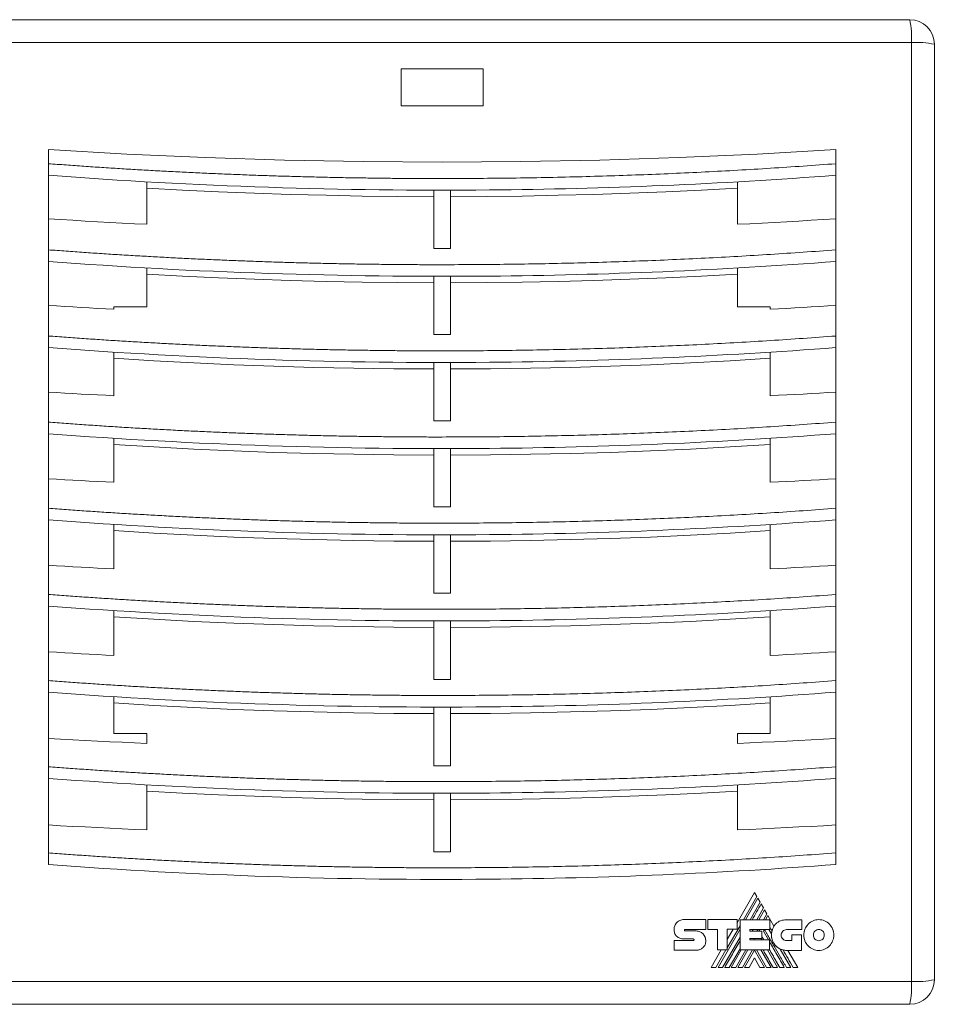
# Model space of a CAD drawing. Header units: millimetres. Extents: x 39 to 388, y 33 to 266.
# Tile 5 of 6: x 162 to 274, y 146 to 266. Entities that reach past the tile are written whole.
import ezdxf

# ---------------------------------------------------------------- set-up
doc = ezdxf.new("R2010")
doc.units = ezdxf.units.MM

msp = doc.modelspace()

# ---------------------------------------------------------------- linework, layer by layer
at = {"color": 7, "linetype": 'Continuous', "lineweight": 15}
for p, q in [((156.95, 265.55), (270.95, 265.55)), ((271.16, 262.76), (156.73, 262.76)), ((271.16, 148.34), (271.16, 262.76)), ((273.95, 262.55), (273.95, 148.55)), ((218.95, 259.55), (208.95, 259.55)), ((208.95, 259.55), (208.95, 255.05)), ((218.95, 255.05), (218.95, 259.55)), ((208.95, 255.05), (218.95, 255.05)), ((165.95, 249.71), (165.95, 248)), ((261.95, 249.71), (261.95, 248)), ((165.95, 248), (165.95, 246.59)), ((261.95, 248), (261.95, 246.59)), ((165.95, 246.59), (165.95, 239.18)), ((261.95, 239.18), (261.95, 246.59)), ((177.95, 240.62), (177.95, 245.79)), ((249.95, 245.79), (249.95, 240.62)), ((212.95, 237.68), (212.95, 244.78)), ((214.95, 244.78), (214.95, 237.68)), ((165.95, 239.18), (165.95, 237.5)), ((261.95, 239.18), (261.95, 237.5)), ((165.95, 237.5), (165.95, 236.09)), ((261.95, 237.5), (261.95, 236.09)), ((165.95, 236.09), (165.95, 228.66)), ((177.95, 230.55), (177.95, 235.29)), ((249.95, 235.29), (249.95, 230.55)), ((261.95, 228.66), (261.95, 236.09)), ((212.95, 227.17), (212.95, 234.28)), ((214.95, 234.28), (214.95, 227.17)), ((173.95, 230.55), (177.95, 230.55)), ((249.95, 230.55), (253.95, 230.55)), ((165.95, 228.66), (165.95, 227)), ((261.95, 228.66), (261.95, 227)), ((165.95, 227), (165.95, 225.59)), ((261.95, 227), (261.95, 225.59)), ((165.95, 225.59), (165.95, 218.13)), ((173.95, 219.72), (173.95, 225.03)), ((253.95, 225.03), (253.95, 219.72)), ((261.95, 218.13), (261.95, 225.59)), ((212.95, 216.66), (212.95, 223.78)), ((214.95, 223.78), (214.95, 216.66)), ((165.95, 218.13), (165.95, 216.5)), ((261.95, 218.13), (261.95, 216.5)), ((165.95, 216.5), (165.95, 215.09)), ((261.95, 216.5), (261.95, 215.09)), ((165.95, 215.09), (165.95, 207.6)), ((261.95, 207.6), (261.95, 215.09)), ((173.95, 209.17), (173.95, 214.53)), ((253.95, 214.53), (253.95, 209.17)), ((212.95, 206.16), (212.95, 213.28)), ((214.95, 213.28), (214.95, 206.16)), ((165.95, 207.6), (165.95, 206)), ((261.95, 207.6), (261.95, 206)), ((165.95, 206), (165.95, 204.59)), ((261.95, 206), (261.95, 204.59)), ((165.95, 204.59), (165.95, 197.07)), ((173.95, 198.62), (173.95, 204.03)), ((253.95, 204.03), (253.95, 198.62)), ((261.95, 197.07), (261.95, 204.59)), ((212.95, 195.65), (212.95, 202.78)), ((214.95, 202.78), (214.95, 195.65)), ((165.95, 197.07), (165.95, 195.5)), ((261.95, 197.07), (261.95, 195.5)), ((165.95, 195.5), (165.95, 194.09)), ((261.95, 195.5), (261.95, 194.09)), ((165.95, 194.09), (165.95, 186.55)), ((173.95, 188.07), (173.95, 193.53)), ((253.95, 193.53), (253.95, 188.07)), ((261.95, 186.55), (261.95, 194.09)), ((212.95, 185.14), (212.95, 192.28)), ((214.95, 192.28), (214.95, 185.14)), ((165.95, 186.55), (165.95, 185)), ((261.95, 186.55), (261.95, 185)), ((165.95, 185), (165.95, 183.59)), ((261.95, 185), (261.95, 183.59)), ((165.95, 183.59), (165.95, 176.02)), ((173.95, 178.55), (173.95, 183.03)), ((253.95, 183.03), (253.95, 178.55)), ((261.95, 176.02), (261.95, 183.59)), ((212.95, 174.63), (212.95, 181.78)), ((214.95, 181.78), (214.95, 174.63)), ((177.95, 178.55), (173.95, 178.55)), ((177.95, 177.35), (177.95, 178.55)), ((249.95, 178.55), (249.95, 177.35)), ((253.95, 178.55), (249.95, 178.55)), ((165.95, 176.02), (165.95, 174.5)), ((261.95, 176.02), (261.95, 174.5)), ((165.95, 174.5), (165.95, 173.09)), ((261.95, 174.5), (261.95, 173.09)), ((165.95, 173.09), (165.95, 165.5)), ((261.95, 165.5), (261.95, 173.09)), ((177.95, 166.8), (177.95, 172.29)), ((249.95, 172.29), (249.95, 166.8)), ((212.95, 164.12), (212.95, 171.28)), ((214.95, 171.28), (214.95, 164.12)), ((165.95, 165.5), (165.95, 164)), ((261.95, 165.5), (261.95, 164)), ((165.95, 164), (165.95, 162.59)), ((261.95, 164), (261.95, 162.59)), ((252.03, 159.18), (249.9, 155.49)), ((250.68, 155.86), (252.32, 158.69)), ((252.44, 158.47), (250.93, 155.86)), ((251.49, 155.86), (252.72, 157.99)), ((253.65, 156.37), (253.36, 155.86)), ((254.4, 155.08), (253.65, 156.37)), ((246.08, 155.88), (243.4, 155.88)), ((253.89, 155.86), (250.26, 155.86)), ((257.79, 155.85), (255.92, 155.85)), ((250.26, 154.69), (247.58, 150.05)), ((248.13, 150.05), (250.26, 153.73)), ((248.71, 154.69), (249.9, 154.69)), ((252.91, 154.47), (251.47, 154.47)), ((255.92, 154.65), (257.79, 154.65)), ((244.58, 153.31), (242.22, 153.31)), ((253.87, 153.39), (251.47, 153.39)), ((242.22, 152.13), (244.92, 152.13)), ((247.98, 152.18), (246.75, 150.05)), ((247.33, 150.05), (248.55, 152.18)), ((247.5, 152.18), (248.71, 152.18)), ((250.26, 152.18), (253.87, 152.18)), ((252.26, 152.18), (253.5, 150.05)), ((254.85, 150.05), (253.62, 152.18)), ((255.93, 152.12), (257.75, 152.12)), ((156.73, 148.34), (271.16, 148.34)), ((270.95, 145.55), (156.95, 145.55))]:
    msp.add_line(p, q, dxfattribs=at)
at = {"color": 7, "linetype": 'Continuous', "lineweight": 0}
for p, q in [((173.95, 230.27), (173.95, 230.55)), ((253.95, 230.55), (253.95, 230.27)), ((252.32, 158.69), (252.03, 159.18)), ((252.72, 157.99), (252.44, 158.47)), ((252.3, 155.86), (253.12, 157.29)), ((253.12, 157.29), (252.84, 157.78)), ((253.25, 157.08), (252.55, 155.86)), ((253.11, 155.86), (253.53, 156.58)), ((253.53, 156.58), (253.25, 157.08)), ((246.08, 154.68), (246.08, 155.88)), ((249.9, 155.87), (246.34, 155.87)), ((246.34, 155.87), (246.34, 154.68)), ((248.71, 152.45), (250.26, 155.13)), ((249.9, 154.69), (249.9, 155.87)), ((250.26, 155.86), (250.26, 152.18)), ((253.89, 154.67), (253.89, 155.86)), ((257.79, 154.65), (257.79, 155.85)), ((242.22, 154.67), (242.22, 154.67)), ((242.22, 154.67), (242.22, 154.67)), ((243.55, 154.68), (246.08, 154.68)), ((244.92, 154.49), (243.56, 154.49)), ((246.34, 154.68), (247.5, 154.68)), ((247.5, 154.68), (247.5, 152.18)), ((248.71, 152.18), (248.71, 154.69)), ((249.44, 154.69), (248.71, 153.44)), ((251.47, 154.67), (253.89, 154.67)), ((251.47, 154.47), (251.47, 154.67)), ((251.86, 154.67), (251.75, 154.47)), ((252.31, 154.47), (252.42, 154.67)), ((252.67, 154.67), (252.56, 154.47)), ((252.91, 153.57), (252.91, 154.47)), ((253.11, 154.46), (253.23, 154.67)), ((253.73, 153.39), (253.11, 154.46)), ((253.73, 153.39), (253.11, 154.46)), ((254.11, 154.12), (253.79, 154.67)), ((257.75, 154.02), (256.56, 154.02)), ((256.56, 154.02), (256.56, 153.31)), ((257.75, 152.12), (257.75, 154.02)), ((242.22, 153.31), (242.22, 152.13)), ((243.4, 153.51), (244.58, 153.51)), ((251.47, 153.39), (251.47, 153.57)), ((251.47, 153.57), (252.91, 153.57)), ((252.04, 153.57), (251.93, 153.39)), ((252.92, 153.39), (252.81, 153.57)), ((253.87, 152.18), (253.87, 153.39)), ((255.46, 153.51), (255.61, 153.41)), ((256.56, 153.31), (255.92, 153.31)), ((248.94, 150.05), (250.26, 152.33)), ((250.42, 152.18), (249.19, 150.05)), ((249.75, 150.05), (250.98, 152.18)), ((251.23, 152.18), (250, 150.05)), ((250.56, 150.05), (251.79, 152.18)), ((252.03, 152.16), (250.81, 150.05)), ((253.24, 150.05), (252.03, 152.16)), ((254.05, 150.05), (252.81, 152.18)), ((256.47, 150.05), (255.17, 152.29)), ((257.31, 150.05), (256.11, 152.12)), ((246.75, 150.05), (247.33, 150.05)), ((247.58, 150.05), (248.13, 150.05)), ((248.39, 150.05), (248.94, 150.05)), ((249.19, 150.05), (249.75, 150.05)), ((250, 150.05), (250.56, 150.05)), ((250.81, 150.05), (251.36, 150.05)), ((251.36, 150.05), (252.03, 151.2)), ((252.03, 151.2), (252.69, 150.05)), ((252.69, 150.05), (253.24, 150.05)), ((253.5, 150.05), (254.05, 150.05)), ((254.3, 150.05), (254.85, 150.05)), ((255.11, 150.05), (255.66, 150.05)), ((255.92, 150.05), (256.47, 150.05)), ((256.74, 150.05), (257.31, 150.05))]:
    msp.add_line(p, q, dxfattribs=at)
at = {"color": 7, "linetype": 'Continuous', "lineweight": 15, "flags": 128}
for points in [[(261.95, 249.71), (252.36, 249.16), (242.77, 248.74), (233.17, 248.43), (223.56, 248.25), (213.95, 248.19), (204.33, 248.25), (194.72, 248.43), (185.12, 248.74), (175.53, 249.16), (165.95, 249.71)], [(177.95, 240.62), (176.44, 240.69), (174.94, 240.77), (173.44, 240.84), (171.94, 240.93), (170.44, 241.01), (168.94, 241.1), (167.44, 241.19), (165.95, 241.28)], [(261.95, 241.28), (260.45, 241.19), (258.95, 241.1), (257.45, 241.01), (255.95, 240.93), (254.45, 240.84), (252.95, 240.77), (251.45, 240.69), (249.95, 240.62)], [(212.95, 237.68), (213.2, 237.68), (213.45, 237.68), (213.7, 237.68), (213.95, 237.68), (214.2, 237.68), (214.45, 237.68), (214.7, 237.68), (214.95, 237.68)], [(173.95, 230.27), (172.94, 230.32), (171.94, 230.37), (170.94, 230.43), (169.94, 230.48), (168.94, 230.54), (167.94, 230.6), (166.94, 230.66), (165.95, 230.72)], [(261.95, 230.72), (260.95, 230.66), (259.95, 230.6), (258.95, 230.54), (257.95, 230.48), (256.95, 230.43), (255.95, 230.37), (254.95, 230.32), (253.95, 230.27)], [(212.95, 227.17), (213.2, 227.17), (213.45, 227.17), (213.7, 227.17), (213.95, 227.17), (214.2, 227.17), (214.45, 227.17), (214.7, 227.17), (214.95, 227.17)], [(173.95, 219.72), (172.94, 219.77), (171.94, 219.82), (170.94, 219.87), (169.94, 219.93), (168.94, 219.99), (167.94, 220.05), (166.94, 220.1), (165.95, 220.17)], [(261.95, 220.17), (260.95, 220.1), (259.95, 220.05), (258.95, 219.99), (257.95, 219.93), (256.95, 219.87), (255.95, 219.82), (254.95, 219.77), (253.95, 219.72)], [(212.95, 216.66), (213.2, 216.66), (213.45, 216.66), (213.7, 216.66), (213.95, 216.66), (214.2, 216.66), (214.45, 216.66), (214.7, 216.66), (214.95, 216.66)], [(173.95, 209.17), (172.94, 209.22), (171.94, 209.27), (170.94, 209.32), (169.94, 209.38), (168.94, 209.43), (167.94, 209.49), (166.94, 209.55), (165.95, 209.61)], [(261.95, 209.61), (260.95, 209.55), (259.95, 209.49), (258.95, 209.43), (257.95, 209.38), (256.95, 209.32), (255.95, 209.27), (254.95, 209.22), (253.95, 209.17)], [(212.95, 206.16), (213.2, 206.16), (213.45, 206.16), (213.7, 206.16), (213.95, 206.16), (214.2, 206.16), (214.45, 206.16), (214.7, 206.16), (214.95, 206.16)], [(173.95, 198.62), (172.94, 198.67), (171.94, 198.72), (170.94, 198.77), (169.94, 198.83), (168.94, 198.88), (167.94, 198.94), (166.94, 199), (165.95, 199.06)], [(261.95, 199.06), (260.95, 199), (259.95, 198.94), (258.95, 198.88), (257.95, 198.83), (256.95, 198.77), (255.95, 198.72), (254.95, 198.67), (253.95, 198.62)], [(212.95, 195.65), (213.2, 195.65), (213.45, 195.65), (213.7, 195.65), (213.95, 195.65), (214.2, 195.65), (214.45, 195.65), (214.7, 195.65), (214.95, 195.65)], [(173.95, 188.07), (172.94, 188.12), (171.94, 188.17), (170.94, 188.23), (169.94, 188.28), (168.94, 188.34), (167.94, 188.39), (166.94, 188.45), (165.95, 188.51)], [(261.95, 188.51), (260.95, 188.45), (259.95, 188.39), (258.95, 188.34), (257.95, 188.28), (256.95, 188.23), (255.95, 188.17), (254.95, 188.12), (253.95, 188.07)], [(212.95, 185.14), (213.2, 185.14), (213.45, 185.14), (213.7, 185.14), (213.95, 185.14), (214.2, 185.14), (214.45, 185.14), (214.7, 185.14), (214.95, 185.14)], [(177.95, 177.35), (176.44, 177.41), (174.94, 177.48), (173.44, 177.55), (171.94, 177.63), (170.44, 177.71), (168.94, 177.79), (167.44, 177.87), (165.95, 177.96)], [(261.95, 177.96), (260.45, 177.87), (258.95, 177.79), (257.45, 177.71), (255.95, 177.63), (254.45, 177.55), (252.95, 177.48), (251.45, 177.41), (249.95, 177.35)], [(212.95, 174.63), (213.2, 174.63), (213.45, 174.63), (213.7, 174.63), (213.95, 174.63), (214.2, 174.63), (214.45, 174.63), (214.7, 174.63), (214.95, 174.63)], [(177.95, 166.8), (176.44, 166.87), (174.94, 166.94), (173.44, 167.01), (171.94, 167.09), (170.44, 167.16), (168.94, 167.24), (167.44, 167.32), (165.95, 167.41)], [(261.95, 167.41), (260.45, 167.32), (258.95, 167.24), (257.45, 167.16), (255.95, 167.09), (254.45, 167.01), (252.95, 166.94), (251.45, 166.87), (249.95, 166.8)], [(212.95, 164.12), (213.2, 164.12), (213.45, 164.12), (213.7, 164.12), (213.95, 164.12), (214.2, 164.12), (214.45, 164.12), (214.7, 164.12), (214.95, 164.12)]]:
    msp.add_lwpolyline(points, dxfattribs=at)
at = {"color": 7, "linetype": 'Continuous', "lineweight": 0, "flags": 128}
for points in [[(177.95, 245.03), (182.31, 244.79), (186.68, 244.58), (191.06, 244.41), (195.43, 244.26), (199.81, 244.15), (204.19, 244.06), (208.57, 244.01), (212.95, 243.98)], [(214.95, 243.98), (219.33, 244.01), (223.7, 244.06), (228.08, 244.15), (232.46, 244.26), (236.84, 244.41), (241.21, 244.58), (245.58, 244.79), (249.95, 245.03)], [(177.95, 234.53), (182.31, 234.29), (186.68, 234.08), (191.06, 233.91), (195.43, 233.76), (199.81, 233.65), (204.19, 233.56), (208.57, 233.51), (212.95, 233.48)], [(214.95, 233.48), (219.33, 233.51), (223.7, 233.56), (228.08, 233.65), (232.46, 233.76), (236.84, 233.91), (241.21, 234.08), (245.58, 234.29), (249.95, 234.53)], [(173.95, 224.28), (178.81, 223.98), (183.68, 223.72), (188.55, 223.5), (193.42, 223.32), (198.3, 223.18), (203.18, 223.08), (208.06, 223.01), (212.95, 222.98)], [(214.95, 222.98), (219.83, 223.01), (224.71, 223.08), (229.59, 223.18), (234.47, 223.32), (239.34, 223.5), (244.21, 223.72), (249.08, 223.98), (253.95, 224.28)], [(173.95, 213.78), (178.81, 213.48), (183.68, 213.22), (188.55, 213), (193.42, 212.82), (198.3, 212.68), (203.18, 212.58), (208.06, 212.51), (212.95, 212.48)], [(214.95, 212.48), (219.83, 212.51), (224.71, 212.58), (229.59, 212.68), (234.47, 212.82), (239.34, 213), (244.21, 213.22), (249.08, 213.48), (253.95, 213.78)], [(173.95, 203.28), (178.81, 202.98), (183.68, 202.72), (188.55, 202.5), (193.42, 202.32), (198.3, 202.18), (203.18, 202.08), (208.06, 202.01), (212.95, 201.98)], [(214.95, 201.98), (219.83, 202.01), (224.71, 202.08), (229.59, 202.18), (234.47, 202.32), (239.34, 202.5), (244.21, 202.72), (249.08, 202.98), (253.95, 203.28)], [(173.95, 192.78), (178.81, 192.48), (183.68, 192.22), (188.55, 192), (193.42, 191.82), (198.3, 191.68), (203.18, 191.58), (208.06, 191.51), (212.95, 191.48)], [(214.95, 191.48), (219.83, 191.51), (224.71, 191.58), (229.59, 191.68), (234.47, 191.82), (239.34, 192), (244.21, 192.22), (249.08, 192.48), (253.95, 192.78)], [(173.95, 182.28), (178.81, 181.98), (183.68, 181.72), (188.55, 181.5), (193.42, 181.32), (198.3, 181.18), (203.18, 181.08), (208.06, 181.01), (212.95, 180.98)], [(214.95, 180.98), (219.83, 181.01), (224.71, 181.08), (229.59, 181.18), (234.47, 181.32), (239.34, 181.5), (244.21, 181.72), (249.08, 181.98), (253.95, 182.28)], [(177.95, 171.53), (182.31, 171.29), (186.68, 171.08), (191.06, 170.91), (195.43, 170.76), (199.81, 170.65), (204.19, 170.56), (208.57, 170.51), (212.95, 170.48)], [(214.95, 170.48), (219.33, 170.51), (223.7, 170.56), (228.08, 170.65), (232.46, 170.76), (236.84, 170.91), (241.21, 171.08), (245.58, 171.29), (249.95, 171.53)]]:
    msp.add_lwpolyline(points, dxfattribs=at)
at = {"color": 7, "linetype": 'Continuous', "lineweight": 15}
for centre, radius, start, end in [((261.53, 263.42), 9.65, 356.0813, 12.728), ((270.95, 262.55), 3, 0, 90), ((271.82, 253.14), 9.65, 77.272, 93.9187), ((270.95, 148.55), 3, 270, 0), ((261.53, 147.68), 9.65, 347.272, 3.9187), ((271.82, 157.96), 9.65, 266.0813, 282.728)]:
    msp.add_arc(centre, radius, start, end, dxfattribs=at)
for points, knots in [([(165.95, 248), (166.67, 247.95), (168.12, 247.84), (170.29, 247.69), (172.46, 247.54), (174.63, 247.4), (176.81, 247.27), (178.98, 247.15), (181.16, 247.03), (183.34, 246.92), (185.52, 246.82), (187.7, 246.73), (189.88, 246.64), (192.06, 246.56), (194.25, 246.49), (196.43, 246.43), (198.62, 246.37), (200.8, 246.32), (202.99, 246.28), (205.18, 246.25), (207.37, 246.22), (209.56, 246.2), (211.76, 246.19), (214.56, 246.19), (217.97, 246.2), (221.99, 246.24), (226, 246.3), (230.01, 246.39), (234.01, 246.5), (238.02, 246.64), (242.01, 246.8), (246.01, 246.99), (250, 247.2), (253.98, 247.44), (257.97, 247.71), (260.62, 247.9), (261.95, 248)], [0, 0, 0, 0, 0.0226894, 0.045379, 0.0680694, 0.090761, 0.1134544, 0.1361502, 0.1588489, 0.181551, 0.2042571, 0.2269677, 0.2496834, 0.2724046, 0.2951319, 0.3178659, 0.3406071, 0.3633561, 0.3861133, 0.4088792, 0.4316546, 0.4544398, 0.4772353, 0.5000419, 0.5418465, 0.5836144, 0.6253489, 0.6670533, 0.7087308, 0.7503848, 0.7920186, 0.8336355, 0.8752387, 0.9168317, 0.9584177, 1, 1, 1, 1]), ([(165.95, 246.59), (183.79, 245.23), (215.89, 244.17), (247.93, 245.52), (261.95, 246.59)], [0, 0, 0, 0, 0.56, 1, 1, 1, 1]), ([(165.95, 237.5), (166.67, 237.45), (168.12, 237.34), (170.29, 237.19), (172.46, 237.04), (174.63, 236.9), (176.81, 236.77), (178.98, 236.65), (181.16, 236.53), (183.34, 236.42), (185.52, 236.32), (187.7, 236.23), (189.88, 236.14), (192.06, 236.06), (194.25, 235.99), (196.43, 235.93), (198.62, 235.87), (200.8, 235.82), (202.99, 235.78), (205.18, 235.75), (207.37, 235.72), (209.56, 235.7), (211.76, 235.69), (214.56, 235.69), (217.97, 235.7), (221.99, 235.74), (226, 235.8), (230.01, 235.89), (234.01, 236), (238.02, 236.14), (242.01, 236.3), (246.01, 236.49), (250, 236.7), (253.98, 236.94), (257.97, 237.21), (260.62, 237.4), (261.95, 237.5)], [0, 0, 0, 0, 0.022689, 0.045379, 0.068069, 0.090761, 0.113454, 0.13615, 0.158849, 0.181551, 0.204257, 0.226968, 0.249683, 0.272405, 0.295132, 0.317866, 0.340607, 0.363356, 0.386113, 0.408879, 0.431655, 0.45444, 0.477235, 0.500042, 0.541846, 0.583614, 0.625349, 0.667053, 0.708731, 0.750385, 0.792019, 0.833635, 0.875239, 0.916832, 0.958418, 1, 1, 1, 1]), ([(165.95, 236.09), (183.79, 234.73), (215.89, 233.67), (247.93, 235.02), (261.95, 236.09)], [0, 0, 0, 0, 0.56, 1, 1, 1, 1]), ([(165.95, 227), (166.67, 226.95), (168.12, 226.84), (170.29, 226.69), (172.46, 226.54), (174.63, 226.4), (176.81, 226.27), (178.98, 226.15), (181.16, 226.03), (183.34, 225.92), (185.52, 225.82), (187.7, 225.73), (189.88, 225.64), (192.06, 225.56), (194.25, 225.49), (196.43, 225.43), (198.62, 225.37), (200.8, 225.32), (202.99, 225.28), (205.18, 225.25), (207.37, 225.22), (209.56, 225.2), (211.76, 225.19), (214.56, 225.19), (217.97, 225.2), (221.99, 225.24), (226, 225.3), (230.01, 225.39), (234.01, 225.5), (238.02, 225.64), (242.01, 225.8), (246.01, 225.99), (250, 226.2), (253.98, 226.44), (257.97, 226.71), (260.62, 226.9), (261.95, 227)], [0, 0, 0, 0, 0.022689, 0.045379, 0.068069, 0.090761, 0.113454, 0.13615, 0.158849, 0.181551, 0.204257, 0.226968, 0.249683, 0.272405, 0.295132, 0.317866, 0.340607, 0.363356, 0.386113, 0.408879, 0.431655, 0.45444, 0.477235, 0.500042, 0.541846, 0.583614, 0.625349, 0.667053, 0.708731, 0.750385, 0.792019, 0.833635, 0.875239, 0.916832, 0.958418, 1, 1, 1, 1]), ([(165.95, 225.59), (183.79, 224.23), (215.89, 223.17), (247.93, 224.52), (261.95, 225.59)], [0, 0, 0, 0, 0.56, 1, 1, 1, 1]), ([(165.95, 216.5), (166.67, 216.45), (168.12, 216.34), (170.29, 216.19), (172.46, 216.04), (174.63, 215.9), (176.81, 215.77), (178.98, 215.65), (181.16, 215.53), (183.34, 215.42), (185.52, 215.32), (187.7, 215.23), (189.88, 215.14), (192.06, 215.06), (194.25, 214.99), (196.43, 214.93), (198.62, 214.87), (200.8, 214.82), (202.99, 214.78), (205.18, 214.75), (207.37, 214.72), (209.56, 214.7), (211.76, 214.69), (214.56, 214.69), (217.97, 214.7), (221.99, 214.74), (226, 214.8), (230.01, 214.89), (234.01, 215), (238.02, 215.14), (242.01, 215.3), (246.01, 215.49), (250, 215.7), (253.98, 215.94), (257.97, 216.21), (260.62, 216.4), (261.95, 216.5)], [0, 0, 0, 0, 0.022689, 0.045379, 0.068069, 0.090761, 0.113454, 0.13615, 0.158849, 0.181551, 0.204257, 0.226968, 0.249683, 0.272405, 0.295132, 0.317866, 0.340607, 0.363356, 0.386113, 0.408879, 0.431655, 0.45444, 0.477235, 0.500042, 0.541846, 0.583614, 0.625349, 0.667053, 0.708731, 0.750385, 0.792019, 0.833635, 0.875239, 0.916832, 0.958418, 1, 1, 1, 1]), ([(165.95, 215.09), (183.79, 213.73), (215.89, 212.67), (247.93, 214.02), (261.95, 215.09)], [0, 0, 0, 0, 0.56, 1, 1, 1, 1]), ([(165.95, 206), (166.67, 205.95), (168.12, 205.84), (170.29, 205.69), (172.46, 205.54), (174.63, 205.4), (176.81, 205.27), (178.98, 205.15), (181.16, 205.03), (183.34, 204.92), (185.52, 204.82), (187.7, 204.73), (189.88, 204.64), (192.06, 204.56), (194.25, 204.49), (196.43, 204.43), (198.62, 204.37), (200.8, 204.32), (202.99, 204.28), (205.18, 204.25), (207.37, 204.22), (209.56, 204.2), (211.76, 204.19), (214.56, 204.19), (217.97, 204.2), (221.99, 204.24), (226, 204.3), (230.01, 204.39), (234.01, 204.5), (238.02, 204.64), (242.01, 204.8), (246.01, 204.99), (250, 205.2), (253.98, 205.44), (257.97, 205.71), (260.62, 205.9), (261.95, 206)], [0, 0, 0, 0, 0.022689, 0.045379, 0.068069, 0.090761, 0.113454, 0.13615, 0.158849, 0.181551, 0.204257, 0.226968, 0.249683, 0.272405, 0.295132, 0.317866, 0.340607, 0.363356, 0.386113, 0.408879, 0.431655, 0.45444, 0.477235, 0.500042, 0.541846, 0.583614, 0.625349, 0.667053, 0.708731, 0.750385, 0.792019, 0.833635, 0.875239, 0.916832, 0.958418, 1, 1, 1, 1]), ([(165.95, 204.59), (183.79, 203.23), (215.89, 202.17), (247.93, 203.52), (261.95, 204.59)], [0, 0, 0, 0, 0.56, 1, 1, 1, 1]), ([(165.95, 195.5), (166.67, 195.45), (168.12, 195.34), (170.29, 195.19), (172.46, 195.04), (174.63, 194.9), (176.81, 194.77), (178.98, 194.65), (181.16, 194.53), (183.34, 194.42), (185.52, 194.32), (187.7, 194.23), (189.88, 194.14), (192.06, 194.06), (194.25, 193.99), (196.43, 193.93), (198.62, 193.87), (200.8, 193.82), (202.99, 193.78), (205.18, 193.75), (207.37, 193.72), (209.56, 193.7), (211.76, 193.69), (214.56, 193.69), (217.97, 193.7), (221.99, 193.74), (226, 193.8), (230.01, 193.89), (234.01, 194), (238.02, 194.14), (242.01, 194.3), (246.01, 194.49), (250, 194.7), (253.98, 194.94), (257.97, 195.21), (260.62, 195.4), (261.95, 195.5)], [0, 0, 0, 0, 0.0226894, 0.045379, 0.0680694, 0.090761, 0.1134544, 0.1361502, 0.1588489, 0.181551, 0.2042571, 0.2269677, 0.2496834, 0.2724046, 0.2951319, 0.3178659, 0.3406071, 0.3633561, 0.3861133, 0.4088792, 0.4316546, 0.4544398, 0.4772353, 0.5000419, 0.5418465, 0.5836144, 0.6253489, 0.6670533, 0.7087308, 0.7503848, 0.7920186, 0.8336355, 0.8752387, 0.9168317, 0.9584177, 1, 1, 1, 1]), ([(165.95, 194.09), (183.79, 192.73), (215.89, 191.67), (247.93, 193.02), (261.95, 194.09)], [0, 0, 0, 0, 0.56, 1, 1, 1, 1]), ([(165.95, 185), (166.67, 184.95), (168.12, 184.84), (170.29, 184.69), (172.46, 184.54), (174.63, 184.4), (176.81, 184.27), (178.98, 184.15), (181.16, 184.03), (183.34, 183.92), (185.52, 183.82), (187.7, 183.73), (189.88, 183.64), (192.06, 183.56), (194.25, 183.49), (196.43, 183.43), (198.62, 183.37), (200.8, 183.32), (202.99, 183.28), (205.18, 183.25), (207.37, 183.22), (209.56, 183.2), (211.76, 183.19), (214.56, 183.19), (217.97, 183.2), (221.99, 183.24), (226, 183.3), (230.01, 183.39), (234.01, 183.5), (238.02, 183.64), (242.01, 183.8), (246.01, 183.99), (250, 184.2), (253.98, 184.44), (257.97, 184.71), (260.62, 184.9), (261.95, 185)], [0, 0, 0, 0, 0.022689, 0.045379, 0.068069, 0.090761, 0.113454, 0.13615, 0.158849, 0.181551, 0.204257, 0.226968, 0.249683, 0.272405, 0.295132, 0.317866, 0.340607, 0.363356, 0.386113, 0.408879, 0.431655, 0.45444, 0.477235, 0.500042, 0.541846, 0.583614, 0.625349, 0.667053, 0.708731, 0.750385, 0.792019, 0.833635, 0.875239, 0.916832, 0.958418, 1, 1, 1, 1]), ([(165.95, 183.59), (183.79, 182.23), (215.89, 181.17), (247.93, 182.52), (261.95, 183.59)], [0, 0, 0, 0, 0.56, 1, 1, 1, 1]), ([(165.95, 174.5), (166.67, 174.45), (168.12, 174.34), (170.29, 174.19), (172.46, 174.04), (174.63, 173.9), (176.81, 173.77), (178.98, 173.65), (181.16, 173.53), (183.34, 173.42), (185.52, 173.32), (187.7, 173.23), (189.88, 173.14), (192.06, 173.06), (194.25, 172.99), (196.43, 172.93), (198.62, 172.87), (200.8, 172.82), (202.99, 172.78), (205.18, 172.75), (207.37, 172.72), (209.56, 172.7), (211.76, 172.69), (214.56, 172.69), (217.97, 172.7), (221.99, 172.74), (226, 172.8), (230.01, 172.89), (234.01, 173), (238.02, 173.14), (242.01, 173.3), (246.01, 173.49), (250, 173.7), (253.98, 173.94), (257.97, 174.21), (260.62, 174.4), (261.95, 174.5)], [0, 0, 0, 0, 0.022689, 0.045379, 0.068069, 0.090761, 0.113454, 0.13615, 0.158849, 0.181551, 0.204257, 0.226968, 0.249683, 0.272405, 0.295132, 0.317866, 0.340607, 0.363356, 0.386113, 0.408879, 0.431655, 0.45444, 0.477235, 0.500042, 0.541846, 0.583614, 0.625349, 0.667053, 0.708731, 0.750385, 0.792019, 0.833635, 0.875239, 0.916832, 0.958418, 1, 1, 1, 1]), ([(165.95, 173.09), (183.79, 171.73), (215.89, 170.67), (247.93, 172.02), (261.95, 173.09)], [0, 0, 0, 0, 0.56, 1, 1, 1, 1]), ([(165.95, 164), (166.67, 163.95), (168.12, 163.84), (170.29, 163.69), (172.46, 163.54), (174.63, 163.4), (176.81, 163.27), (178.98, 163.15), (181.16, 163.03), (183.34, 162.92), (185.52, 162.82), (187.7, 162.73), (189.88, 162.64), (192.06, 162.56), (194.25, 162.49), (196.43, 162.43), (198.62, 162.37), (200.8, 162.32), (202.99, 162.28), (205.18, 162.25), (207.37, 162.22), (209.56, 162.2), (211.76, 162.19), (214.56, 162.19), (217.97, 162.2), (221.99, 162.24), (226, 162.3), (230.01, 162.39), (234.01, 162.5), (238.02, 162.64), (242.01, 162.8), (246.01, 162.99), (250, 163.2), (253.98, 163.44), (257.97, 163.71), (260.62, 163.9), (261.95, 164)], [0, 0, 0, 0, 0.022689, 0.045379, 0.068069, 0.090761, 0.113454, 0.13615, 0.158849, 0.181551, 0.204257, 0.226968, 0.249683, 0.272405, 0.295132, 0.317866, 0.340607, 0.363356, 0.386113, 0.408879, 0.431655, 0.45444, 0.477235, 0.500042, 0.541846, 0.583614, 0.625349, 0.667053, 0.708731, 0.750385, 0.792019, 0.833635, 0.875239, 0.916832, 0.958418, 1, 1, 1, 1]), ([(165.95, 162.59), (183.79, 161.23), (215.89, 160.17), (247.93, 161.52), (261.95, 162.59)], [0, 0, 0, 0, 0.56, 1, 1, 1, 1]), ([(252.84, 157.78), (252.66, 157.46), (252.29, 156.82), (251.92, 156.18), (251.74, 155.86)], [0, 0, 0, 0, 0.499225, 1, 1, 1, 1]), ([(243.4, 155.88), (243.24, 155.88), (243.09, 155.84), (242.8, 155.72), (242.68, 155.63), (242.57, 155.52)], [0, 0, 0, 0, 0.5, 0.5, 1, 1, 1, 1]), ([(255.92, 155.85), (255.68, 155.85), (255.44, 155.82), (254.99, 155.65), (254.78, 155.52), (254.61, 155.35)], [0, 0, 0, 0, 0.5, 0.5, 1, 1, 1, 1]), ([(242.22, 154.67), (242.22, 154.52), (242.24, 154.37), (242.34, 154.08), (242.43, 153.95), (242.53, 153.84)], [0, 0, 0, 0, 0.5, 0.5, 1, 1, 1, 1]), ([(261.16, 152.66), (261.33, 152.84), (261.46, 153.05), (261.6, 153.38), (261.64, 153.5), (261.68, 153.74), (261.69, 153.86), (261.69, 153.99)], [0, 0, 0, 0, 0.5, 0.5, 0.75, 0.75, 1, 1, 1, 1]), ([(250.26, 153.29), (249.95, 152.76), (249.32, 151.67), (248.7, 150.59), (248.39, 150.05)], [0, 0, 0, 0, 0.498152, 1, 1, 1, 1]), ([(255.66, 150.05), (255.36, 150.57), (254.76, 151.6), (254.17, 152.63), (253.87, 153.14)], [0, 0, 0, 0, 0.506456, 1, 1, 1, 1])]:
    msp.add_open_spline(points, degree=3, knots=knots, dxfattribs=at)
at = {"color": 7, "linetype": 'Continuous', "lineweight": 0}
for points, knots in [([(242.22, 154.67), (242.22, 154.83), (242.25, 154.98), (242.37, 155.28), (242.46, 155.41), (242.57, 155.52)], [0, 0, 0, 0, 0.5, 0.5, 1, 1, 1, 1]), ([(254.16, 154.49), (254.15, 154.51), (254.11, 154.59), (254.03, 154.72), (253.95, 154.85), (253.91, 154.93), (253.89, 154.95)], [0, 0, 0, 0, 0.12083, 0.48225, 0.843645, 1, 1, 1, 1]), ([(254.61, 155.35), (254.59, 155.33), (254.57, 155.31), (254.55, 155.28), (254.53, 155.26), (254.51, 155.24), (254.5, 155.22), (254.46, 155.17), (254.43, 155.13), (254.4, 155.08)], [0, 0, 0, 0, 0.0000849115, 0.0000849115, 0.0000849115, 0.0001698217, 0.0001698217, 0.0001698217, 0.0003385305, 0.0003385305, 0.0003385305, 0.0003385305]), ([(258.04, 153.99), (258.04, 154.23), (258.09, 154.47), (258.27, 154.93), (258.4, 155.14), (258.57, 155.31)], [0, 0, 0, 0, 0.5, 0.5, 1, 1, 1, 1]), ([(258.57, 155.31), (258.4, 155.14), (258.27, 154.93), (258.13, 154.59), (258.1, 154.47), (258.05, 154.23), (258.04, 154.11), (258.04, 153.99)], [0, 0, 0, 0, 0.5, 0.5, 0.75, 0.75, 1, 1, 1, 1]), ([(258.57, 155.31), (258.74, 155.49), (258.94, 155.63), (259.38, 155.82), (259.62, 155.87), (259.86, 155.87)], [0, 0, 0, 0, 0.5, 0.5, 1, 1, 1, 1]), ([(259.86, 155.87), (259.62, 155.87), (259.39, 155.82), (258.94, 155.63), (258.74, 155.49), (258.57, 155.31)], [0, 0, 0, 0, 0.5, 0.5, 1, 1, 1, 1]), ([(259.86, 155.87), (260.11, 155.87), (260.34, 155.82), (260.79, 155.63), (260.99, 155.49), (261.16, 155.31)], [0, 0, 0, 0, 0.5, 0.5, 1, 1, 1, 1]), ([(261.16, 155.31), (260.99, 155.49), (260.79, 155.62), (260.35, 155.82), (260.11, 155.87), (259.86, 155.87)], [0, 0, 0, 0, 0.5, 0.5, 1, 1, 1, 1]), ([(261.16, 155.31), (261.33, 155.14), (261.46, 154.93), (261.6, 154.59), (261.64, 154.47), (261.68, 154.23), (261.69, 154.11), (261.69, 153.99)], [0, 0, 0, 0, 0.5, 0.5, 0.75, 0.75, 1, 1, 1, 1]), ([(261.69, 153.99), (261.69, 154.23), (261.65, 154.47), (261.46, 154.93), (261.33, 155.14), (261.16, 155.31)], [0, 0, 0, 0, 0.5, 0.5, 1, 1, 1, 1]), ([(243.4, 153.51), (243.24, 153.51), (243.09, 153.54), (242.79, 153.65), (242.65, 153.73), (242.53, 153.84)], [0, 0, 0, 0, 0.5, 0.5, 1, 1, 1, 1]), ([(242.53, 153.84), (242.65, 153.73), (242.79, 153.65), (243.08, 153.54), (243.24, 153.51), (243.4, 153.51)], [0, 0, 0, 0, 0.5, 0.5, 1, 1, 1, 1]), ([(243.48, 154.58), (243.48, 154.58), (243.48, 154.59), (243.48, 154.6), (243.48, 154.61), (243.48, 154.61), (243.49, 154.62), (243.49, 154.63), (243.5, 154.64), (243.51, 154.65)], [0, 0, 0, 0, 0.00002251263, 0.00002251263, 0.00002251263, 0.00004388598, 0.00004388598, 0.00004388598, 0.00008323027, 0.00008323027, 0.00008323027, 0.00008323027]), ([(243.5, 154.52), (243.5, 154.52), (243.5, 154.53), (243.49, 154.53), (243.49, 154.54), (243.48, 154.55), (243.48, 154.56), (243.48, 154.56), (243.48, 154.57), (243.48, 154.58)], [0, 0, 0, 0, 0.00001619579, 0.00001619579, 0.00001619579, 0.00004548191, 0.00004548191, 0.00004548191, 0.00006563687, 0.00006563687, 0.00006563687, 0.00006563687]), ([(243.56, 154.49), (243.55, 154.49), (243.54, 154.5), (243.53, 154.5), (243.52, 154.5), (243.52, 154.51), (243.51, 154.51), (243.51, 154.51), (243.51, 154.52), (243.5, 154.52)], [0, 0, 0, 0, 0.00002849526, 0.00002849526, 0.00002849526, 0.00005247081, 0.00005247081, 0.00005247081, 0.00005971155, 0.00005971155, 0.00005971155, 0.00005971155]), ([(243.51, 154.65), (243.51, 154.66), (243.52, 154.67), (243.52, 154.67), (243.53, 154.67), (243.53, 154.67), (243.53, 154.68), (243.54, 154.68), (243.55, 154.68), (243.55, 154.68)], [0, 0, 0, 0, 0.00002320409, 0.00002320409, 0.00002320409, 0.00003647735, 0.00003647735, 0.00003647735, 0.00005434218, 0.00005434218, 0.00005434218, 0.00005434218]), ([(244.92, 154.49), (245.07, 154.49), (245.23, 154.46), (245.51, 154.34), (245.64, 154.25), (245.75, 154.13)], [0, 0, 0, 0, 0.5, 0.5, 1, 1, 1, 1]), ([(245.75, 154.13), (245.64, 154.25), (245.51, 154.34), (245.23, 154.46), (245.07, 154.49), (244.92, 154.49)], [0, 0, 0, 0, 0.5, 0.5, 1, 1, 1, 1]), ([(246.09, 153.27), (246.09, 153.43), (246.06, 153.58), (245.94, 153.88), (245.86, 154.02), (245.75, 154.13)], [0, 0, 0, 0, 0.5, 0.5, 1, 1, 1, 1]), ([(255.92, 150.05), (255.69, 150.44), (255.24, 151.21), (254.68, 152.18), (254.24, 152.94), (253.96, 153.43), (253.74, 153.81), (253.56, 154.09), (253.42, 154.33), (253.32, 154.53), (253.27, 154.62), (253.24, 154.67)], [0, 0, 0, 0, 0.254183, 0.500743, 0.628205, 0.751115, 0.813711, 0.876311, 0.938903, 0.97054, 1, 1, 1, 1]), ([(255.92, 150.05), (255.69, 150.44), (255.24, 151.21), (254.68, 152.18), (254.24, 152.94), (253.99, 153.38), (253.82, 153.66), (253.75, 153.78), (253.69, 153.88), (253.64, 153.97), (253.56, 154.09), (253.48, 154.24), (253.4, 154.38), (253.32, 154.53), (253.27, 154.62), (253.24, 154.67)], [0, 0, 0, 0, 0.254192, 0.500742, 0.628185, 0.751112, 0.782409, 0.813708, 0.829358, 0.845008, 0.876307, 0.907603, 0.938901, 0.970206, 1, 1, 1, 1]), ([(255.17, 152.29), (255, 152.37), (254.84, 152.47), (254.56, 152.72), (254.44, 152.87), (254.25, 153.2), (254.19, 153.37), (254.1, 153.75), (254.09, 153.93), (254.11, 154.12)], [0, 0, 0, 0, 0.25, 0.25, 0.5, 0.5, 0.75, 0.75, 1, 1, 1, 1]), ([(254.11, 154.12), (254.1, 153.99), (254.1, 153.87), (254.13, 153.62), (254.16, 153.49), (254.24, 153.25), (254.29, 153.14), (254.42, 152.92), (254.49, 152.81), (254.75, 152.53), (254.96, 152.38), (255.31, 152.23), (255.43, 152.19), (255.68, 152.14), (255.8, 152.12), (255.93, 152.12)], [0, 0, 0, 0, 0.125, 0.125, 0.25, 0.25, 0.375, 0.375, 0.5, 0.5, 0.75, 0.75, 0.875, 0.875, 1, 1, 1, 1]), ([(254.16, 154.5), (254.16, 154.47), (254.15, 154.43), (254.14, 154.4), (254.14, 154.37), (254.13, 154.34), (254.13, 154.31), (254.12, 154.25), (254.11, 154.18), (254.11, 154.12)], [0, 0, 0, 0, 0.0000970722, 0.0000970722, 0.0000970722, 0.0001941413, 0.0001941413, 0.0001941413, 0.0003801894, 0.0003801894, 0.0003801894, 0.0003801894]), ([(255.27, 153.99), (255.27, 154.07), (255.29, 154.16), (255.35, 154.32), (255.4, 154.4), (255.46, 154.46)], [0, 0, 0, 0, 0.5, 0.5, 1, 1, 1, 1]), ([(255.46, 154.46), (255.52, 154.52), (255.59, 154.57), (255.75, 154.64), (255.84, 154.65), (255.92, 154.65)], [0, 0, 0, 0, 0.5, 0.5, 1, 1, 1, 1]), ([(258.57, 152.66), (258.4, 152.84), (258.27, 153.05), (258.13, 153.38), (258.1, 153.5), (258.05, 153.74), (258.04, 153.86), (258.04, 153.99)], [0, 0, 0, 0, 0.5, 0.5, 0.75, 0.75, 1, 1, 1, 1]), ([(258.04, 153.99), (258.04, 153.74), (258.09, 153.5), (258.27, 153.04), (258.4, 152.84), (258.57, 152.66)], [0, 0, 0, 0, 0.5, 0.5, 1, 1, 1, 1]), ([(259.2, 153.99), (259.2, 154.08), (259.22, 154.16), (259.28, 154.33), (259.33, 154.41), (259.4, 154.47)], [0, 0, 0, 0, 0.5, 0.5, 1, 1, 1, 1]), ([(259.2, 153.99), (259.2, 153.9), (259.22, 153.81), (259.28, 153.64), (259.33, 153.56), (259.4, 153.5)], [0, 0, 0, 0, 0.5, 0.5, 1, 1, 1, 1]), ([(259.86, 154.67), (259.78, 154.67), (259.69, 154.66), (259.53, 154.59), (259.46, 154.54), (259.4, 154.47)], [0, 0, 0, 0, 0.5, 0.5, 1, 1, 1, 1]), ([(260.34, 154.47), (260.27, 154.54), (260.2, 154.59), (260.04, 154.66), (259.95, 154.67), (259.86, 154.67)], [0, 0, 0, 0, 0.5, 0.5, 1, 1, 1, 1]), ([(259.86, 154.67), (259.95, 154.67), (260.04, 154.66), (260.2, 154.59), (260.27, 154.54), (260.34, 154.47)], [0, 0, 0, 0, 0.5, 0.5, 1, 1, 1, 1]), ([(260.53, 153.99), (260.53, 154.08), (260.52, 154.16), (260.45, 154.33), (260.4, 154.41), (260.34, 154.47)], [0, 0, 0, 0, 0.5, 0.5, 1, 1, 1, 1]), ([(260.53, 153.99), (260.53, 153.9), (260.52, 153.81), (260.45, 153.64), (260.4, 153.56), (260.34, 153.5)], [0, 0, 0, 0, 0.5, 0.5, 1, 1, 1, 1]), ([(244.58, 153.51), (244.58, 153.51), (244.59, 153.51), (244.6, 153.51), (244.6, 153.5), (244.61, 153.5), (244.61, 153.5), (244.62, 153.49), (244.63, 153.49), (244.63, 153.48)], [0, 0, 0, 0, 0.00001978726, 0.00001978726, 0.00001978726, 0.00003937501, 0.00003937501, 0.00003937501, 0.0000618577, 0.0000618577, 0.0000618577, 0.0000618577]), ([(244.63, 153.33), (244.63, 153.33), (244.62, 153.32), (244.61, 153.32), (244.6, 153.31), (244.59, 153.31), (244.59, 153.31), (244.58, 153.31), (244.58, 153.31), (244.58, 153.31)], [0, 0, 0, 0, 0.0000291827, 0.0000291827, 0.0000291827, 0.00005626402, 0.00005626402, 0.00005626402, 0.00006344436, 0.00006344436, 0.00006344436, 0.00006344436]), ([(244.63, 153.48), (244.64, 153.47), (244.64, 153.47), (244.64, 153.46), (244.65, 153.45), (244.65, 153.45), (244.65, 153.44), (244.66, 153.43), (244.66, 153.41), (244.66, 153.4)], [0, 0, 0, 0, 0.00002362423, 0.00002362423, 0.00002362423, 0.00004508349, 0.00004508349, 0.00004508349, 0.0000866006, 0.0000866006, 0.0000866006, 0.0000866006]), ([(244.66, 153.4), (244.66, 153.4), (244.66, 153.39), (244.66, 153.38), (244.66, 153.37), (244.65, 153.36), (244.65, 153.35), (244.64, 153.34), (244.64, 153.34), (244.63, 153.33)], [0, 0, 0, 0, 0.00001875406, 0.00001875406, 0.00001875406, 0.00005304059, 0.00005304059, 0.00005304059, 0.00007411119, 0.00007411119, 0.00007411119, 0.00007411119]), ([(245.75, 152.46), (245.64, 152.35), (245.51, 152.27), (245.23, 152.16), (245.07, 152.13), (244.92, 152.13)], [0, 0, 0, 0, 0.5, 0.5, 1, 1, 1, 1]), ([(244.92, 152.13), (245.07, 152.13), (245.22, 152.15), (245.51, 152.27), (245.64, 152.35), (245.75, 152.46)], [0, 0, 0, 0, 0.5, 0.5, 1, 1, 1, 1]), ([(246.09, 153.27), (246.09, 153.11), (246.06, 152.97), (245.95, 152.69), (245.86, 152.56), (245.75, 152.46)], [0, 0, 0, 0, 0.5, 0.5, 1, 1, 1, 1]), ([(245.75, 152.46), (245.86, 152.56), (245.95, 152.69), (246.06, 152.97), (246.09, 153.11), (246.09, 153.27)], [0, 0, 0, 0, 0.5, 0.5, 1, 1, 1, 1]), ([(255.92, 153.31), (255.84, 153.31), (255.75, 153.33), (255.59, 153.4), (255.52, 153.45), (255.46, 153.51)], [0, 0, 0, 0, 0.5, 0.5, 1, 1, 1, 1]), ([(259.86, 152.11), (259.62, 152.11), (259.39, 152.16), (258.94, 152.35), (258.74, 152.49), (258.57, 152.66)], [0, 0, 0, 0, 0.5, 0.5, 1, 1, 1, 1]), ([(258.57, 152.66), (258.74, 152.49), (258.94, 152.35), (259.38, 152.16), (259.62, 152.11), (259.86, 152.11)], [0, 0, 0, 0, 0.5, 0.5, 1, 1, 1, 1]), ([(259.4, 153.5), (259.46, 153.44), (259.53, 153.39), (259.69, 153.32), (259.78, 153.3), (259.86, 153.3)], [0, 0, 0, 0, 0.5, 0.5, 1, 1, 1, 1]), ([(259.86, 153.3), (259.78, 153.3), (259.69, 153.32), (259.53, 153.39), (259.46, 153.44), (259.4, 153.5)], [0, 0, 0, 0, 0.5, 0.5, 1, 1, 1, 1]), ([(259.86, 153.3), (259.95, 153.3), (260.04, 153.32), (260.2, 153.39), (260.27, 153.44), (260.34, 153.5)], [0, 0, 0, 0, 0.5, 0.5, 1, 1, 1, 1]), ([(261.16, 152.66), (260.99, 152.49), (260.79, 152.35), (260.34, 152.16), (260.11, 152.11), (259.86, 152.11)], [0, 0, 0, 0, 0.5, 0.5, 1, 1, 1, 1]), ([(259.86, 152.11), (260.11, 152.11), (260.34, 152.16), (260.79, 152.35), (260.99, 152.49), (261.16, 152.66)], [0, 0, 0, 0, 0.5, 0.5, 1, 1, 1, 1]), ([(254.3, 150.05), (253.99, 150.59), (253.58, 151.3), (253.17, 152.01), (253.07, 152.18)], [0, 0, 0, 0, 0.759147, 1, 1, 1, 1]), ([(254.3, 150.05), (253.99, 150.59), (253.58, 151.3), (253.17, 152.01), (253.07, 152.18)], [0, 0, 0, 0, 0.759146, 1, 1, 1, 1]), ([(255.11, 150.05), (255.03, 150.18), (254.84, 150.51), (254.46, 151.16), (254.12, 151.74), (253.9, 152.12), (253.87, 152.18)], [0, 0, 0, 0, 0.184434, 0.461085, 0.922169, 1, 1, 1, 1]), ([(255.11, 150.05), (255.06, 150.13), (254.96, 150.29), (254.77, 150.62), (254.54, 151.03), (254.25, 151.52), (254.03, 151.9), (253.9, 152.12), (253.87, 152.18)], [0, 0, 0, 0, 0.11527, 0.230541, 0.461086, 0.691633, 0.922179, 1, 1, 1, 1]), ([(256.74, 150.05), (256.53, 150.41), (256.12, 151.11), (255.71, 151.82), (255.51, 152.17)], [0, 0, 0, 0, 0.505166, 1, 1, 1, 1]), ([(256.74, 150.05), (256.53, 150.41), (256.12, 151.11), (255.71, 151.82), (255.51, 152.17)], [0, 0, 0, 0, 0.505179, 1, 1, 1, 1])]:
    msp.add_open_spline(points, degree=3, knots=knots, dxfattribs=at)
for points in [[(242.57, 155.52), (242.35, 155.3), (242.22, 154.99), (242.22, 154.67)], [(254.4, 155.08), (254.29, 154.9), (254.21, 154.7), (254.16, 154.5)], [(254.16, 154.5), (254.21, 154.7), (254.29, 154.9), (254.4, 155.08)], [(245.75, 154.13), (245.97, 153.9), (246.09, 153.59), (246.09, 153.27)], [(254.16, 154.49), (254.16, 154.5), (254.16, 154.5), (254.16, 154.5)], [(255.46, 154.46), (255.34, 154.33), (255.27, 154.16), (255.27, 153.99)], [(259.4, 154.47), (259.27, 154.34), (259.2, 154.17), (259.2, 153.99)], [(260.34, 153.5), (260.46, 153.63), (260.53, 153.81), (260.53, 153.99)], [(255.51, 152.17), (255.39, 152.2), (255.28, 152.24), (255.17, 152.29)], [(255.93, 152.12), (255.79, 152.12), (255.65, 152.14), (255.51, 152.17)]]:
    msp.add_open_spline(points, degree=3, dxfattribs=at)
at = {"color": 7, "linetype": 'Continuous', "lineweight": 15}
for points in [[(253.17, 153.39), (253.08, 153.55), (253, 153.7), (252.91, 153.85)], [(255.46, 153.51), (255.34, 153.64), (255.27, 153.81), (255.27, 153.99)]]:
    msp.add_open_spline(points, degree=3, dxfattribs=at)

doc.saveas('drawing.dxf')
